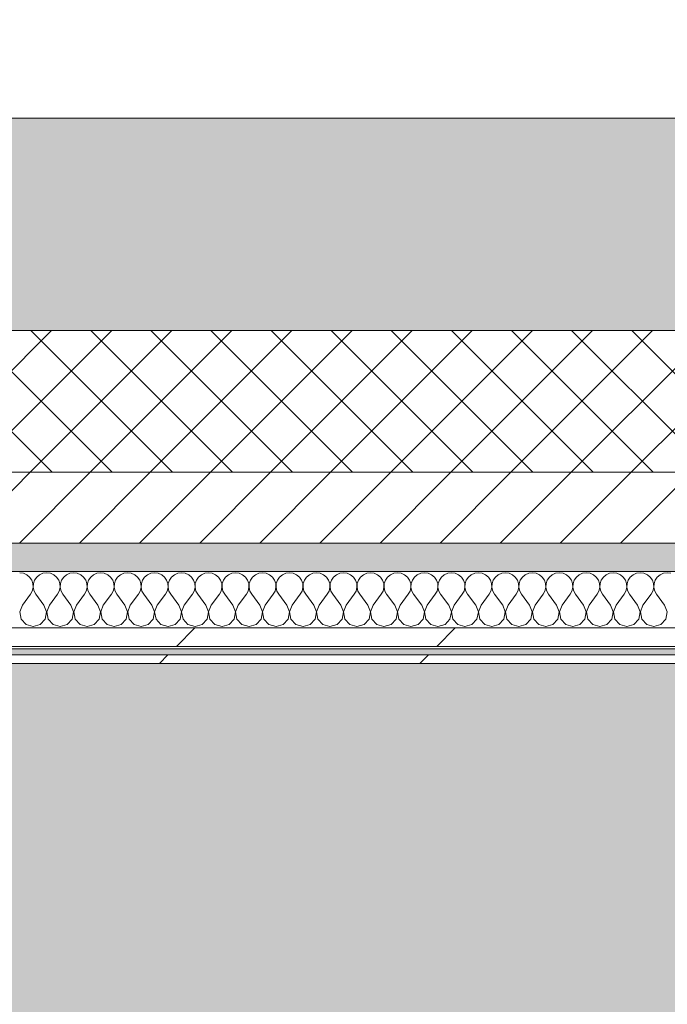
# Model space of a CAD drawing. Header units: millimetres. Extents: x -30280 to 19093, y -19284 to 4746.
# Tile 142 of 256: x -9010 to -8552, y -12645 to -11949. Entities that reach past the tile are written whole.
import ezdxf

# ---------------------------------------------------------------- set-up
doc = ezdxf.new("R2010")
doc.units = ezdxf.units.MM
doc.header["$MEASUREMENT"] = 0
doc.linetypes.add('Wipeout_Contour', pattern=[1000, 0, -1000])
for name, color, linetype in [('12_FAÇ_Façana', 7, 'Continuous'), ('Nuevo_07_CR_Cel Ras pladur', 7, 'Continuous'), ('Nuevo_08_E_Envans secs', 7, 'Continuous')]:
    doc.layers.add(name, color=color, linetype=linetype)
for name, color, linetype, lineweight, true_color in [('12_FAÇ_Façana_Pluma_Nº__102', 7, 'Continuous', 5, 0xcccccc), ('12_FAÇ_Façana_Pluma_Nº__174', 7, 'Continuous', 13, 0xe4ad2c), ('12_FAÇ_Façana_Pluma_Nº__176', 7, 'Continuous', 15, 0x93a0c6), ('Nuevo_07_CR_Cel Ras pladur_Pluma_Nº__102', 7, 'Continuous', 5, 0xcccccc), ('Nuevo_08_E_Envans secs_Pluma_Nº__102', 7, 'Continuous', 5, 0xcccccc), ('Nuevo_08_E_Envans secs_Pluma_Nº__171', 171, 'Continuous', 13, 0xaaaaff), ('Nuevo_08_E_Envans secs_Pluma_Nº__177', 7, 'Continuous', 15, 0xf7e046)]:
    doc.layers.add(name, color=color, linetype=linetype, lineweight=lineweight, true_color=true_color)
for name, color, linetype, lineweight in [('12_FAÇ_Façana_Pluma_Nº__2', 8, 'Continuous', 5), ('12_FAÇ_Façana_Pluma_Nº__7', 7, 'Continuous', 5), ('Nuevo_08_E_Envans secs_Pluma_Nº__1', 7, 'Continuous', 5)]:
    doc.layers.add(name, color=color, linetype=linetype, lineweight=lineweight)
pattern_1 = [(45, (0, 0), (-183.8478, 183.8478), [195, -65]), (45, (7e-14, 183.85), (-183.8478, 183.8478), [195, -65])]

# ---------------------------------------------------------------- blocks, each defined once
blk = doc.blocks.new('Forjado_1_1', base_point=(-28050.85, 1700.85))
at = {"layer": 'Nuevo_07_CR_Cel Ras pladur_Pluma_Nº__102', "linetype": 'Continuous', "lineweight": 0, "true_color": 0x333333}
h = blk.add_hatch(color=250, dxfattribs=at)
h.paths.add_polyline_path([(-28050.85, 1700.85), (-1702.11, 1700.85), (-1556.11, 1700.85), (-1556.11, -1703.98), (-1619.11, -1703.98), (-1619.11, -6940.7), (-1544.11, -6940.7), (-1544.11, -7505.7), (-1616.26, -7505.7), (-1616.05, -11923.98), (-1552.9, -11923.98), (-1552.9, -12503.98), (-2036.11, -12503.98), (-2036.11, -12340.7), (-6985.39, -12340.7), (-6985.39, -12549.28), (-7491.4, -12549.28), (-7491.4, -12393.7), (-10655.85, -12393.7), (-10657.1, -13685.07), (-1603.63, -13694.56), (-1609.23, -16937.98), (375.89, -16937.98), (375.89, -16738.98), (1128.89, -16738.98), (1128.89, -17066.98), (2622.91, -17066.98), (5778.89, -17066.98), (5778.89, -16738.98), (6378.89, -16738.98), (6378.89, -12488.98), (5778.89, -12488.98), (5763.89, -12069.98), (3832.9, -12069.98), (2768.91, -12069.98), (2768.91, -12619.14), (2622.91, -12619.14), (2622.91, -12069.98), (843.89, -12069.98), (843.89, -12503.98), (363.89, -12503.98), (363.89, -11923.98), (6641.89, -11923.98), (6627.87, -9203.97), (6003.89, -9207.42), (6010.89, -7490.7), (5790.89, -7490.7), (5790.89, -6940.7), (6010.89, -6940.7), (6010.89, -1710.7), (5770.89, -1710.7), (5770.89, 3861.73), (-28038.85, 3861.73)])
h.paths.add_polyline_path([(7.39, -9099.15), (-1192.61, -9099.15), (-1192.61, 1700.85), (7.39, 1700.85)], flags=0)
h.paths.add_polyline_path([(-1181.11, -11348.2), (-1181.11, -9848.2), (5718.89, -9848.2), (5718.89, -11348.2)], flags=0)
h.paths.add_polyline_path([(38, -16371.48), (-1162, -16371.48), (-1162, -12771.48), (38, -12771.48)], flags=0)
h.paths.add_polyline_path([(2309.36, -16371.48), (1109.36, -16371.48), (1109.36, -12771.48), (2309.36, -12771.48)], flags=0)
h.paths.add_polyline_path([(2226.83, -8799.15), (2226.83, 1400.85), (3726.83, 1400.85), (3726.83, -8799.15)], flags=0)
h.paths.add_polyline_path([(3832.9, -12471.48), (5032.9, -12471.48), (5032.9, -16671.48), (3832.9, -16671.48)], flags=0)
at = {"layer": 'Nuevo_07_CR_Cel Ras pladur_Pluma_Nº__102', "color": 254, "linetype": 'Continuous', "lineweight": 5, "true_color": 0xcccccc, "flags": 128}
blk.add_lwpolyline([(1128.89, -16738.98), (375.89, -16738.98), (375.89, -16937.98), (-1609.23, -16937.98), (-1603.63, -13694.56), (-10657.1, -13685.07), (-10655.85, -12393.7), (-7491.4, -12393.7), (-7491.4, -12549.28), (-6985.39, -12549.28), (-6985.39, -12340.7), (-2036.11, -12340.7), (-2036.11, -12503.98), (-1552.9, -12503.98), (-1552.9, -11923.98), (-1616.05, -11923.98), (-1616.26, -7505.7)], dxfattribs=at)
blk = doc.blocks.new('Muro_22_1', base_point=(-7036.11, -12338.98))
at = {"layer": '12_FAÇ_Façana_Pluma_Nº__102', "linetype": 'Continuous', "lineweight": 0, "true_color": 0xe5e5e5}
blk.add_hatch(color=254, dxfattribs=at).paths.add_polyline_path([(-10997.42, -12018.98), (-10997.42, -12168.98), (-7450.39, -12168.98), (-7450.39, -12094.56), (-7050.39, -12094.56), (-7050.39, -12168.98), (-7036.11, -12168.98), (-7036.11, -12018.98)])
at = {"layer": '12_FAÇ_Façana_Pluma_Nº__174', "linetype": 'Continuous', "lineweight": 13, "true_color": 0xe4ad2c}
h = blk.add_hatch(dxfattribs=at)
h.set_pattern_fill('SATE_Aislamiento_0001', color=42, style=0, pattern_type=2)
h.set_pattern_definition([(45, (0, 0), (-21.213203, 21.213203), []), (135, (0, 0), (21.213203, 21.213203), [])])
h.paths.add_polyline_path([(-10997.42, -12268.98), (-7450.39, -12268.98), (-7450.39, -12168.98), (-10997.42, -12168.98)])
at = {"layer": '12_FAÇ_Façana_Pluma_Nº__176', "linetype": 'Continuous', "lineweight": 0, "true_color": 0x495063}
blk.add_hatch(color=251, dxfattribs=at).paths.add_polyline_path([(-7490.39, -12318.98), (-10997.42, -12318.98), (-10997.42, -12338.98), (-7490.39, -12338.98)])
at = {"layer": '12_FAÇ_Façana_Pluma_Nº__2', "linetype": 'Continuous', "lineweight": 5}
h = blk.add_hatch(dxfattribs=at)
h.set_pattern_fill('Ceramic_0001', color=8, style=0, pattern_type=2)
h.set_pattern_definition([(45, (0, 0), (-21.213203, 21.213203), [])])
h.paths.add_polyline_path([(-7490.39, -12268.98), (-10997.42, -12268.98), (-10997.42, -12318.98), (-7490.39, -12318.98)])
at = {"layer": '12_FAÇ_Façana_Pluma_Nº__7', "color": 7, "linetype": 'Continuous', "lineweight": 5}
for p, q in [((-10997.42, -12168.98), (-7450.39, -12168.98)), ((-10997.42, -12268.98), (-7490.39, -12268.98)), ((-10997.42, -12318.98), (-7490.39, -12318.98))]:
    blk.add_line(p, q, dxfattribs=at)
at = {"layer": '12_FAÇ_Façana_Pluma_Nº__7', "color": 7, "linetype": 'Continuous', "lineweight": 5, "flags": 128}
for points in [[(-7036.11, -12018.98), (-10997.42, -12018.98)], [(-10997.42, -12338.98), (-7490.39, -12338.98)]]:
    blk.add_lwpolyline(points, dxfattribs=at)
blk = doc.blocks.new('*X710')
at = {"layer": 'Nuevo_08_E_Envans secs_Pluma_Nº__102', "color": 254, "linetype": 'Continuous', "lineweight": 5, "true_color": 0xcccccc}
for p, q in [((-9006.92, -12340.29), (-9009.52, -12339.93)), ((-9004.52, -12341.35), (-9006.92, -12340.29)), ((-9002.49, -12343.03), (-9004.52, -12341.35)), ((-9001.01, -12345.19), (-9002.49, -12343.03)), ((-8997.51, -12343.03), (-8998.99, -12345.19)), ((-8995.48, -12341.35), (-8997.51, -12343.03)), ((-8993.08, -12340.29), (-8995.48, -12341.35)), ((-8990.48, -12339.93), (-8993.08, -12340.29)), ((-8987.87, -12340.29), (-8990.48, -12339.93)), ((-8985.47, -12341.35), (-8987.87, -12340.29)), ((-8983.45, -12343.03), (-8985.47, -12341.35)), ((-8981.96, -12345.19), (-8983.45, -12343.03)), ((-8978.46, -12343.03), (-8979.95, -12345.19)), ((-8976.44, -12341.35), (-8978.46, -12343.03)), ((-8974.03, -12340.29), (-8976.44, -12341.35)), ((-8971.43, -12339.93), (-8974.03, -12340.29)), ((-8968.83, -12340.29), (-8971.43, -12339.93)), ((-8966.42, -12341.35), (-8968.83, -12340.29)), ((-8964.4, -12343.03), (-8966.42, -12341.35)), ((-8962.91, -12345.19), (-8964.4, -12343.03)), ((-8959.41, -12343.03), (-8960.9, -12345.19)), ((-8957.39, -12341.35), (-8959.41, -12343.03)), ((-8954.98, -12340.29), (-8957.39, -12341.35)), ((-8952.38, -12339.93), (-8954.98, -12340.29)), ((-8949.78, -12340.29), (-8952.38, -12339.93)), ((-8947.37, -12341.35), (-8949.78, -12340.29)), ((-8945.35, -12343.03), (-8947.37, -12341.35)), ((-8943.86, -12345.19), (-8945.35, -12343.03)), ((-8940.36, -12343.03), (-8941.85, -12345.19)), ((-8938.34, -12341.35), (-8940.36, -12343.03)), ((-8935.94, -12340.29), (-8938.34, -12341.35)), ((-8933.33, -12339.93), (-8935.94, -12340.29)), ((-8930.73, -12340.29), (-8933.33, -12339.93)), ((-8928.33, -12341.35), (-8930.73, -12340.29)), ((-8926.3, -12343.03), (-8928.33, -12341.35)), ((-8924.81, -12345.19), (-8926.3, -12343.03)), ((-8921.32, -12343.03), (-8922.8, -12345.19)), ((-8919.29, -12341.35), (-8921.32, -12343.03)), ((-8916.89, -12340.29), (-8919.29, -12341.35)), ((-8914.29, -12339.93), (-8916.89, -12340.29)), ((-8911.68, -12340.29), (-8914.29, -12339.93)), ((-8909.28, -12341.35), (-8911.68, -12340.29)), ((-8907.26, -12343.03), (-8909.28, -12341.35)), ((-8905.77, -12345.19), (-8907.26, -12343.03)), ((-8902.27, -12343.03), (-8903.76, -12345.19)), ((-8900.25, -12341.35), (-8902.27, -12343.03)), ((-8897.84, -12340.29), (-8900.25, -12341.35)), ((-8895.24, -12339.93), (-8897.84, -12340.29)), ((-8892.64, -12340.29), (-8895.24, -12339.93)), ((-8890.23, -12341.35), (-8892.64, -12340.29)), ((-8888.21, -12343.03), (-8890.23, -12341.35)), ((-8886.72, -12345.19), (-8888.21, -12343.03)), ((-8883.22, -12343.03), (-8884.71, -12345.19)), ((-8881.2, -12341.35), (-8883.22, -12343.03)), ((-8878.79, -12340.29), (-8881.2, -12341.35)), ((-8876.19, -12339.93), (-8878.79, -12340.29)), ((-8873.59, -12340.29), (-8876.19, -12339.93)), ((-8871.18, -12341.35), (-8873.59, -12340.29)), ((-8869.16, -12343.03), (-8871.18, -12341.35)), ((-8867.67, -12345.19), (-8869.16, -12343.03)), ((-8864.17, -12343.03), (-8865.66, -12345.19)), ((-8862.15, -12341.35), (-8864.17, -12343.03)), ((-8859.75, -12340.29), (-8862.15, -12341.35)), ((-8857.14, -12339.93), (-8859.75, -12340.29)), ((-8854.54, -12340.29), (-8857.14, -12339.93)), ((-8852.14, -12341.35), (-8854.54, -12340.29)), ((-8850.11, -12343.03), (-8852.14, -12341.35)), ((-8848.62, -12345.19), (-8850.11, -12343.03)), ((-8845.13, -12343.03), (-8846.61, -12345.19)), ((-8843.1, -12341.35), (-8845.13, -12343.03)), ((-8840.7, -12340.29), (-8843.1, -12341.35)), ((-8838.1, -12339.93), (-8840.7, -12340.29)), ((-8835.49, -12340.29), (-8838.1, -12339.93)), ((-8833.09, -12341.35), (-8835.49, -12340.29)), ((-8831.06, -12343.03), (-8833.09, -12341.35)), ((-8829.58, -12345.19), (-8831.06, -12343.03)), ((-8826.08, -12343.03), (-8827.57, -12345.19)), ((-8824.05, -12341.35), (-8826.08, -12343.03)), ((-8821.65, -12340.29), (-8824.05, -12341.35)), ((-8819.05, -12339.93), (-8821.65, -12340.29)), ((-8816.45, -12340.29), (-8819.05, -12339.93)), ((-8814.04, -12341.35), (-8816.45, -12340.29)), ((-8812.02, -12343.03), (-8814.04, -12341.35)), ((-8810.53, -12345.19), (-8812.02, -12343.03)), ((-8807.03, -12343.03), (-8808.52, -12345.19)), ((-8805.01, -12341.35), (-8807.03, -12343.03)), ((-8802.6, -12340.29), (-8805.01, -12341.35)), ((-8800, -12339.93), (-8802.6, -12340.29)), ((-8797.4, -12340.29), (-8800, -12339.93)), ((-8794.99, -12341.35), (-8797.4, -12340.29)), ((-8792.97, -12343.03), (-8794.99, -12341.35)), ((-8791.48, -12345.19), (-8792.97, -12343.03)), ((-8787.98, -12343.03), (-8789.47, -12345.19)), ((-8785.96, -12341.35), (-8787.98, -12343.03)), ((-8783.55, -12340.29), (-8785.96, -12341.35)), ((-8780.95, -12339.93), (-8783.55, -12340.29)), ((-8778.35, -12340.29), (-8780.95, -12339.93)), ((-8775.95, -12341.35), (-8778.35, -12340.29)), ((-8773.92, -12343.03), (-8775.95, -12341.35)), ((-8772.43, -12345.19), (-8773.92, -12343.03)), ((-8768.94, -12343.03), (-8770.42, -12345.19)), ((-8766.91, -12341.35), (-8768.94, -12343.03)), ((-8764.51, -12340.29), (-8766.91, -12341.35)), ((-8761.9, -12339.93), (-8764.51, -12340.29)), ((-8759.3, -12340.29), (-8761.9, -12339.93)), ((-8756.9, -12341.35), (-8759.3, -12340.29)), ((-8754.87, -12343.03), (-8756.9, -12341.35)), ((-8753.39, -12345.19), (-8754.87, -12343.03)), ((-8749.89, -12343.03), (-8751.38, -12345.19)), ((-8747.86, -12341.35), (-8749.89, -12343.03)), ((-8745.46, -12340.29), (-8747.86, -12341.35)), ((-8742.86, -12339.93), (-8745.46, -12340.29)), ((-8740.25, -12340.29), (-8742.86, -12339.93)), ((-8737.85, -12341.35), (-8740.25, -12340.29)), ((-8735.83, -12343.03), (-8737.85, -12341.35)), ((-8734.34, -12345.19), (-8735.83, -12343.03)), ((-8730.84, -12343.03), (-8732.33, -12345.19)), ((-8728.82, -12341.35), (-8730.84, -12343.03)), ((-8726.41, -12340.29), (-8728.82, -12341.35)), ((-8723.81, -12339.93), (-8726.41, -12340.29)), ((-8721.21, -12340.29), (-8723.81, -12339.93)), ((-8718.8, -12341.35), (-8721.21, -12340.29)), ((-8716.78, -12343.03), (-8718.8, -12341.35)), ((-8715.29, -12345.19), (-8716.78, -12343.03)), ((-8711.79, -12343.03), (-8713.28, -12345.19)), ((-8709.77, -12341.35), (-8711.79, -12343.03)), ((-8707.36, -12340.29), (-8709.77, -12341.35)), ((-8704.76, -12339.93), (-8707.36, -12340.29)), ((-8702.16, -12340.29), (-8704.76, -12339.93)), ((-8699.75, -12341.35), (-8702.16, -12340.29)), ((-8697.73, -12343.03), (-8699.75, -12341.35)), ((-8696.24, -12345.19), (-8697.73, -12343.03)), ((-8692.74, -12343.03), (-8694.23, -12345.19)), ((-8690.72, -12341.35), (-8692.74, -12343.03)), ((-8688.32, -12340.29), (-8690.72, -12341.35)), ((-8685.71, -12339.93), (-8688.32, -12340.29)), ((-8683.11, -12340.29), (-8685.71, -12339.93)), ((-8680.71, -12341.35), (-8683.11, -12340.29)), ((-8678.68, -12343.03), (-8680.71, -12341.35)), ((-8677.2, -12345.19), (-8678.68, -12343.03)), ((-8673.7, -12343.03), (-8675.19, -12345.19)), ((-8671.67, -12341.35), (-8673.7, -12343.03)), ((-8669.27, -12340.29), (-8671.67, -12341.35)), ((-8666.67, -12339.93), (-8669.27, -12340.29)), ((-8664.06, -12340.29), (-8666.67, -12339.93)), ((-8661.66, -12341.35), (-8664.06, -12340.29)), ((-8659.64, -12343.03), (-8661.66, -12341.35)), ((-8658.15, -12345.19), (-8659.64, -12343.03)), ((-8654.65, -12343.03), (-8656.14, -12345.19)), ((-8652.63, -12341.35), (-8654.65, -12343.03)), ((-8650.22, -12340.29), (-8652.63, -12341.35)), ((-8647.62, -12339.93), (-8650.22, -12340.29)), ((-8645.02, -12340.29), (-8647.62, -12339.93)), ((-8642.61, -12341.35), (-8645.02, -12340.29)), ((-8640.59, -12343.03), (-8642.61, -12341.35)), ((-8639.1, -12345.19), (-8640.59, -12343.03)), ((-8635.6, -12343.03), (-8637.09, -12345.19)), ((-8633.58, -12341.35), (-8635.6, -12343.03)), ((-8631.17, -12340.29), (-8633.58, -12341.35)), ((-8628.57, -12339.93), (-8631.17, -12340.29)), ((-8625.97, -12340.29), (-8628.57, -12339.93)), ((-8623.56, -12341.35), (-8625.97, -12340.29)), ((-8621.54, -12343.03), (-8623.56, -12341.35)), ((-8620.05, -12345.19), (-8621.54, -12343.03)), ((-8616.55, -12343.03), (-8618.04, -12345.19)), ((-8614.53, -12341.35), (-8616.55, -12343.03)), ((-8612.13, -12340.29), (-8614.53, -12341.35)), ((-8609.52, -12339.93), (-8612.13, -12340.29)), ((-8606.92, -12340.29), (-8609.52, -12339.93)), ((-8604.52, -12341.35), (-8606.92, -12340.29)), ((-8602.49, -12343.03), (-8604.52, -12341.35)), ((-8601.01, -12345.19), (-8602.49, -12343.03)), ((-8597.51, -12343.03), (-8598.99, -12345.19)), ((-8595.48, -12341.35), (-8597.51, -12343.03)), ((-8593.08, -12340.29), (-8595.48, -12341.35)), ((-8590.48, -12339.93), (-8593.08, -12340.29)), ((-8587.87, -12340.29), (-8590.48, -12339.93)), ((-8585.47, -12341.35), (-8587.87, -12340.29)), ((-8583.45, -12343.03), (-8585.47, -12341.35)), ((-8581.96, -12345.19), (-8583.45, -12343.03)), ((-8578.46, -12343.03), (-8579.95, -12345.19)), ((-8576.44, -12341.35), (-8578.46, -12343.03)), ((-8574.03, -12340.29), (-8576.44, -12341.35)), ((-8571.43, -12339.93), (-8574.03, -12340.29)), ((-8568.83, -12340.29), (-8571.43, -12339.93)), ((-8566.42, -12341.35), (-8568.83, -12340.29)), ((-8564.4, -12343.03), (-8566.42, -12341.35)), ((-8562.91, -12345.19), (-8564.4, -12343.03)), ((-8559.41, -12343.03), (-8560.9, -12345.19)), ((-8557.39, -12341.35), (-8559.41, -12343.03)), ((-8554.98, -12340.29), (-8557.39, -12341.35)), ((-8552.38, -12339.93), (-8554.98, -12340.29)), ((-8549.78, -12340.29), (-8552.38, -12339.93)), ((-9000.17, -12347.68), (-9001.01, -12345.19)), ((-9000.63, -12352.87), (-9000.04, -12350.31)), ((-9000.04, -12350.31), (-9000.17, -12347.68)), ((-8999.83, -12347.68), (-8999.96, -12350.31)), ((-8999.96, -12350.31), (-8999.37, -12352.87)), ((-8998.99, -12345.19), (-8999.83, -12347.68)), ((-8981.12, -12347.68), (-8981.96, -12345.19)), ((-8981.59, -12352.87), (-8980.99, -12350.31)), ((-8980.99, -12350.31), (-8981.12, -12347.68)), ((-8980.79, -12347.68), (-8980.91, -12350.31)), ((-8980.91, -12350.31), (-8980.32, -12352.87)), ((-8979.95, -12345.19), (-8980.79, -12347.68)), ((-8962.07, -12347.68), (-8962.91, -12345.19)), ((-8962.54, -12352.87), (-8961.94, -12350.31)), ((-8961.94, -12350.31), (-8962.07, -12347.68)), ((-8961.74, -12347.68), (-8961.87, -12350.31)), ((-8961.87, -12350.31), (-8961.27, -12352.87)), ((-8960.9, -12345.19), (-8961.74, -12347.68)), ((-8943.02, -12347.68), (-8943.86, -12345.19)), ((-8943.49, -12352.87), (-8942.9, -12350.31)), ((-8942.9, -12350.31), (-8943.02, -12347.68)), ((-8942.69, -12347.68), (-8942.82, -12350.31)), ((-8942.82, -12350.31), (-8942.22, -12352.87)), ((-8941.85, -12345.19), (-8942.69, -12347.68)), ((-8923.98, -12347.68), (-8924.81, -12345.19)), ((-8924.44, -12352.87), (-8923.85, -12350.31)), ((-8923.85, -12350.31), (-8923.98, -12347.68)), ((-8923.64, -12347.68), (-8923.77, -12350.31)), ((-8923.77, -12350.31), (-8923.18, -12352.87)), ((-8922.8, -12345.19), (-8923.64, -12347.68)), ((-8904.93, -12347.68), (-8905.77, -12345.19)), ((-8905.4, -12352.87), (-8904.8, -12350.31)), ((-8904.8, -12350.31), (-8904.93, -12347.68)), ((-8904.6, -12347.68), (-8904.72, -12350.31)), ((-8904.72, -12350.31), (-8904.13, -12352.87)), ((-8903.76, -12345.19), (-8904.6, -12347.68)), ((-8885.88, -12347.68), (-8886.72, -12345.19)), ((-8886.35, -12352.87), (-8885.75, -12350.31)), ((-8885.75, -12350.31), (-8885.88, -12347.68)), ((-8885.55, -12347.68), (-8885.68, -12350.31)), ((-8885.68, -12350.31), (-8885.08, -12352.87)), ((-8884.71, -12345.19), (-8885.55, -12347.68)), ((-8866.83, -12347.68), (-8867.67, -12345.19)), ((-8867.3, -12352.87), (-8866.71, -12350.31)), ((-8866.71, -12350.31), (-8866.83, -12347.68)), ((-8866.5, -12347.68), (-8866.63, -12350.31)), ((-8866.63, -12350.31), (-8866.03, -12352.87)), ((-8865.66, -12345.19), (-8866.5, -12347.68)), ((-8847.78, -12347.68), (-8848.62, -12345.19)), ((-8848.25, -12352.87), (-8847.66, -12350.31)), ((-8847.66, -12350.31), (-8847.78, -12347.68)), ((-8847.45, -12347.68), (-8847.58, -12350.31)), ((-8847.58, -12350.31), (-8846.99, -12352.87)), ((-8846.61, -12345.19), (-8847.45, -12347.68)), ((-8828.74, -12347.68), (-8829.58, -12345.19)), ((-8829.2, -12352.87), (-8828.61, -12350.31)), ((-8828.61, -12350.31), (-8828.74, -12347.68)), ((-8828.41, -12347.68), (-8828.53, -12350.31)), ((-8828.53, -12350.31), (-8827.94, -12352.87)), ((-8827.57, -12345.19), (-8828.41, -12347.68)), ((-8809.69, -12347.68), (-8810.53, -12345.19)), ((-8810.16, -12352.87), (-8809.56, -12350.31)), ((-8809.56, -12350.31), (-8809.69, -12347.68)), ((-8809.36, -12347.68), (-8809.49, -12350.31)), ((-8809.49, -12350.31), (-8808.89, -12352.87)), ((-8808.52, -12345.19), (-8809.36, -12347.68)), ((-8790.64, -12347.68), (-8791.48, -12345.19)), ((-8791.11, -12352.87), (-8790.51, -12350.31)), ((-8790.51, -12350.31), (-8790.64, -12347.68)), ((-8790.31, -12347.68), (-8790.44, -12350.31)), ((-8790.44, -12350.31), (-8789.84, -12352.87)), ((-8789.47, -12345.19), (-8790.31, -12347.68)), ((-8771.59, -12347.68), (-8772.43, -12345.19)), ((-8772.06, -12352.87), (-8771.47, -12350.31)), ((-8771.47, -12350.31), (-8771.59, -12347.68)), ((-8771.26, -12347.68), (-8771.39, -12350.31)), ((-8771.39, -12350.31), (-8770.8, -12352.87)), ((-8770.42, -12345.19), (-8771.26, -12347.68)), ((-8752.55, -12347.68), (-8753.39, -12345.19)), ((-8753.01, -12352.87), (-8752.42, -12350.31)), ((-8752.42, -12350.31), (-8752.55, -12347.68)), ((-8752.22, -12347.68), (-8752.34, -12350.31)), ((-8752.34, -12350.31), (-8751.75, -12352.87)), ((-8751.38, -12345.19), (-8752.22, -12347.68)), ((-8733.5, -12347.68), (-8734.34, -12345.19)), ((-8733.97, -12352.87), (-8733.37, -12350.31)), ((-8733.37, -12350.31), (-8733.5, -12347.68)), ((-8733.17, -12347.68), (-8733.29, -12350.31)), ((-8733.29, -12350.31), (-8732.7, -12352.87)), ((-8732.33, -12345.19), (-8733.17, -12347.68)), ((-8714.45, -12347.68), (-8715.29, -12345.19)), ((-8714.92, -12352.87), (-8714.32, -12350.31)), ((-8714.32, -12350.31), (-8714.45, -12347.68)), ((-8714.12, -12347.68), (-8714.25, -12350.31)), ((-8714.25, -12350.31), (-8713.65, -12352.87)), ((-8713.28, -12345.19), (-8714.12, -12347.68)), ((-8695.4, -12347.68), (-8696.24, -12345.19)), ((-8695.87, -12352.87), (-8695.28, -12350.31)), ((-8695.28, -12350.31), (-8695.4, -12347.68)), ((-8695.07, -12347.68), (-8695.2, -12350.31)), ((-8695.2, -12350.31), (-8694.6, -12352.87)), ((-8694.23, -12345.19), (-8695.07, -12347.68)), ((-8676.36, -12347.68), (-8677.2, -12345.19)), ((-8676.82, -12352.87), (-8676.23, -12350.31)), ((-8676.23, -12350.31), (-8676.36, -12347.68)), ((-8676.02, -12347.68), (-8676.15, -12350.31)), ((-8676.15, -12350.31), (-8675.56, -12352.87)), ((-8675.19, -12345.19), (-8676.02, -12347.68)), ((-8657.31, -12347.68), (-8658.15, -12345.19)), ((-8657.78, -12352.87), (-8657.18, -12350.31)), ((-8657.18, -12350.31), (-8657.31, -12347.68)), ((-8656.98, -12347.68), (-8657.1, -12350.31)), ((-8657.1, -12350.31), (-8656.51, -12352.87)), ((-8656.14, -12345.19), (-8656.98, -12347.68)), ((-8638.26, -12347.68), (-8639.1, -12345.19)), ((-8638.73, -12352.87), (-8638.13, -12350.31)), ((-8638.13, -12350.31), (-8638.26, -12347.68)), ((-8637.93, -12347.68), (-8638.06, -12350.31)), ((-8638.06, -12350.31), (-8637.46, -12352.87)), ((-8637.09, -12345.19), (-8637.93, -12347.68)), ((-8619.21, -12347.68), (-8620.05, -12345.19)), ((-8619.68, -12352.87), (-8619.09, -12350.31)), ((-8619.09, -12350.31), (-8619.21, -12347.68)), ((-8618.88, -12347.68), (-8619.01, -12350.31)), ((-8619.01, -12350.31), (-8618.41, -12352.87)), ((-8618.04, -12345.19), (-8618.88, -12347.68)), ((-8600.17, -12347.68), (-8601.01, -12345.19)), ((-8600.63, -12352.87), (-8600.04, -12350.31)), ((-8600.04, -12350.31), (-8600.17, -12347.68)), ((-8599.83, -12347.68), (-8599.96, -12350.31)), ((-8599.96, -12350.31), (-8599.37, -12352.87)), ((-8598.99, -12345.19), (-8599.83, -12347.68)), ((-8581.12, -12347.68), (-8581.96, -12345.19)), ((-8581.59, -12352.87), (-8580.99, -12350.31)), ((-8580.99, -12350.31), (-8581.12, -12347.68)), ((-8580.79, -12347.68), (-8580.91, -12350.31)), ((-8580.91, -12350.31), (-8580.32, -12352.87)), ((-8579.95, -12345.19), (-8580.79, -12347.68)), ((-8562.07, -12347.68), (-8562.91, -12345.19)), ((-8562.54, -12352.87), (-8561.94, -12350.31)), ((-8561.94, -12350.31), (-8562.07, -12347.68)), ((-8561.74, -12347.68), (-8561.87, -12350.31)), ((-8561.87, -12350.31), (-8561.27, -12352.87)), ((-8560.9, -12345.19), (-8561.74, -12347.68)), ((-9007.62, -12362.79), (-9001.9, -12355.17)), ((-9001.9, -12355.17), (-9000.63, -12352.87)), ((-8999.37, -12352.87), (-8998.1, -12355.17)), ((-8992.38, -12362.79), (-8998.1, -12355.17)), ((-8988.57, -12362.79), (-8982.86, -12355.17)), ((-8982.86, -12355.17), (-8981.59, -12352.87)), ((-8980.32, -12352.87), (-8979.05, -12355.17)), ((-8973.33, -12362.79), (-8979.05, -12355.17)), ((-8969.52, -12362.79), (-8963.81, -12355.17)), ((-8963.81, -12355.17), (-8962.54, -12352.87)), ((-8961.27, -12352.87), (-8960, -12355.17)), ((-8954.29, -12362.79), (-8960, -12355.17)), ((-8950.48, -12362.79), (-8944.76, -12355.17)), ((-8944.76, -12355.17), (-8943.49, -12352.87)), ((-8942.22, -12352.87), (-8940.95, -12355.17)), ((-8935.24, -12362.79), (-8940.95, -12355.17)), ((-8931.43, -12362.79), (-8925.71, -12355.17)), ((-8925.71, -12355.17), (-8924.44, -12352.87)), ((-8923.18, -12352.87), (-8921.9, -12355.17)), ((-8916.19, -12362.79), (-8921.9, -12355.17)), ((-8912.38, -12362.79), (-8906.67, -12355.17)), ((-8906.67, -12355.17), (-8905.4, -12352.87)), ((-8904.13, -12352.87), (-8902.86, -12355.17)), ((-8897.14, -12362.79), (-8902.86, -12355.17)), ((-8893.33, -12362.79), (-8887.62, -12355.17)), ((-8887.62, -12355.17), (-8886.35, -12352.87)), ((-8885.08, -12352.87), (-8883.81, -12355.17)), ((-8878.1, -12362.79), (-8883.81, -12355.17)), ((-8874.29, -12362.79), (-8868.57, -12355.17)), ((-8868.57, -12355.17), (-8867.3, -12352.87)), ((-8866.03, -12352.87), (-8864.76, -12355.17)), ((-8859.05, -12362.79), (-8864.76, -12355.17)), ((-8855.24, -12362.79), (-8849.52, -12355.17)), ((-8849.52, -12355.17), (-8848.25, -12352.87)), ((-8846.99, -12352.87), (-8845.71, -12355.17)), ((-8840, -12362.79), (-8845.71, -12355.17)), ((-8836.19, -12362.79), (-8830.48, -12355.17)), ((-8830.48, -12355.17), (-8829.2, -12352.87)), ((-8827.94, -12352.87), (-8826.67, -12355.17)), ((-8820.95, -12362.79), (-8826.67, -12355.17)), ((-8817.14, -12362.79), (-8811.43, -12355.17)), ((-8811.43, -12355.17), (-8810.16, -12352.87)), ((-8808.89, -12352.87), (-8807.62, -12355.17)), ((-8801.9, -12362.79), (-8807.62, -12355.17)), ((-8798.1, -12362.79), (-8792.38, -12355.17)), ((-8792.38, -12355.17), (-8791.11, -12352.87)), ((-8789.84, -12352.87), (-8788.57, -12355.17)), ((-8782.86, -12362.79), (-8788.57, -12355.17)), ((-8779.05, -12362.79), (-8773.33, -12355.17)), ((-8773.33, -12355.17), (-8772.06, -12352.87)), ((-8770.8, -12352.87), (-8769.52, -12355.17)), ((-8763.81, -12362.79), (-8769.52, -12355.17)), ((-8760, -12362.79), (-8754.29, -12355.17)), ((-8754.29, -12355.17), (-8753.01, -12352.87)), ((-8751.75, -12352.87), (-8750.48, -12355.17)), ((-8744.76, -12362.79), (-8750.48, -12355.17)), ((-8740.95, -12362.79), (-8735.24, -12355.17)), ((-8735.24, -12355.17), (-8733.97, -12352.87)), ((-8732.7, -12352.87), (-8731.43, -12355.17)), ((-8725.71, -12362.79), (-8731.43, -12355.17)), ((-8721.9, -12362.79), (-8716.19, -12355.17)), ((-8716.19, -12355.17), (-8714.92, -12352.87)), ((-8713.65, -12352.87), (-8712.38, -12355.17)), ((-8706.67, -12362.79), (-8712.38, -12355.17)), ((-8702.86, -12362.79), (-8697.14, -12355.17)), ((-8697.14, -12355.17), (-8695.87, -12352.87)), ((-8694.6, -12352.87), (-8693.33, -12355.17)), ((-8687.62, -12362.79), (-8693.33, -12355.17)), ((-8683.81, -12362.79), (-8678.1, -12355.17)), ((-8678.1, -12355.17), (-8676.82, -12352.87)), ((-8675.56, -12352.87), (-8674.29, -12355.17)), ((-8668.57, -12362.79), (-8674.29, -12355.17)), ((-8664.76, -12362.79), (-8659.05, -12355.17)), ((-8659.05, -12355.17), (-8657.78, -12352.87)), ((-8656.51, -12352.87), (-8655.24, -12355.17)), ((-8649.52, -12362.79), (-8655.24, -12355.17)), ((-8645.71, -12362.79), (-8640, -12355.17)), ((-8640, -12355.17), (-8638.73, -12352.87)), ((-8637.46, -12352.87), (-8636.19, -12355.17)), ((-8630.48, -12362.79), (-8636.19, -12355.17)), ((-8626.67, -12362.79), (-8620.95, -12355.17)), ((-8620.95, -12355.17), (-8619.68, -12352.87)), ((-8618.41, -12352.87), (-8617.14, -12355.17)), ((-8611.43, -12362.79), (-8617.14, -12355.17)), ((-8607.62, -12362.79), (-8601.9, -12355.17)), ((-8601.9, -12355.17), (-8600.63, -12352.87)), ((-8599.37, -12352.87), (-8598.1, -12355.17)), ((-8592.38, -12362.79), (-8598.1, -12355.17)), ((-8588.57, -12362.79), (-8582.86, -12355.17)), ((-8582.86, -12355.17), (-8581.59, -12352.87)), ((-8580.32, -12352.87), (-8579.05, -12355.17)), ((-8573.33, -12362.79), (-8579.05, -12355.17)), ((-8569.52, -12362.79), (-8563.81, -12355.17)), ((-8563.81, -12355.17), (-8562.54, -12352.87)), ((-8561.27, -12352.87), (-8560, -12355.17)), ((-8554.29, -12362.79), (-8560, -12355.17)), ((-9007.62, -12362.79), (-9009.49, -12367.64)), ((-8990.51, -12367.64), (-8992.38, -12362.79)), ((-8988.57, -12362.79), (-8990.44, -12367.64)), ((-8971.47, -12367.64), (-8973.33, -12362.79)), ((-8969.52, -12362.79), (-8971.39, -12367.64)), ((-8952.42, -12367.64), (-8954.29, -12362.79)), ((-8950.48, -12362.79), (-8952.34, -12367.64)), ((-8933.37, -12367.64), (-8935.24, -12362.79)), ((-8931.43, -12362.79), (-8933.29, -12367.64)), ((-8914.32, -12367.64), (-8916.19, -12362.79)), ((-8912.38, -12362.79), (-8914.25, -12367.64)), ((-8895.28, -12367.64), (-8897.14, -12362.79)), ((-8893.33, -12362.79), (-8895.2, -12367.64)), ((-8876.23, -12367.64), (-8878.1, -12362.79)), ((-8874.29, -12362.79), (-8876.15, -12367.64)), ((-8857.18, -12367.64), (-8859.05, -12362.79)), ((-8855.24, -12362.79), (-8857.1, -12367.64)), ((-8838.13, -12367.64), (-8840, -12362.79)), ((-8836.19, -12362.79), (-8838.06, -12367.64)), ((-8819.09, -12367.64), (-8820.95, -12362.79)), ((-8817.14, -12362.79), (-8819.01, -12367.64)), ((-8800.04, -12367.64), (-8801.9, -12362.79)), ((-8798.1, -12362.79), (-8799.96, -12367.64)), ((-8780.99, -12367.64), (-8782.86, -12362.79)), ((-8779.05, -12362.79), (-8780.91, -12367.64)), ((-8761.94, -12367.64), (-8763.81, -12362.79)), ((-8760, -12362.79), (-8761.87, -12367.64)), ((-8742.9, -12367.64), (-8744.76, -12362.79)), ((-8740.95, -12362.79), (-8742.82, -12367.64)), ((-8723.85, -12367.64), (-8725.71, -12362.79)), ((-8721.9, -12362.79), (-8723.77, -12367.64)), ((-8704.8, -12367.64), (-8706.67, -12362.79)), ((-8702.86, -12362.79), (-8704.72, -12367.64)), ((-8685.75, -12367.64), (-8687.62, -12362.79)), ((-8683.81, -12362.79), (-8685.68, -12367.64)), ((-8666.71, -12367.64), (-8668.57, -12362.79)), ((-8664.76, -12362.79), (-8666.63, -12367.64)), ((-8647.66, -12367.64), (-8649.52, -12362.79)), ((-8645.71, -12362.79), (-8647.58, -12367.64)), ((-8628.61, -12367.64), (-8630.48, -12362.79)), ((-8626.67, -12362.79), (-8628.53, -12367.64)), ((-8609.56, -12367.64), (-8611.43, -12362.79)), ((-8607.62, -12362.79), (-8609.49, -12367.64)), ((-8590.51, -12367.64), (-8592.38, -12362.79)), ((-8588.57, -12362.79), (-8590.44, -12367.64)), ((-8571.47, -12367.64), (-8573.33, -12362.79)), ((-8569.52, -12362.79), (-8571.39, -12367.64)), ((-8552.42, -12367.64), (-8554.29, -12362.79)), ((-9009.49, -12367.64), (-9008.52, -12372.76)), ((-8991.48, -12372.76), (-8990.51, -12367.64)), ((-8990.44, -12367.64), (-8989.47, -12372.76)), ((-8972.43, -12372.76), (-8971.47, -12367.64)), ((-8971.39, -12367.64), (-8970.42, -12372.76)), ((-8953.39, -12372.76), (-8952.42, -12367.64)), ((-8952.34, -12367.64), (-8951.38, -12372.76)), ((-8934.34, -12372.76), (-8933.37, -12367.64)), ((-8933.29, -12367.64), (-8932.33, -12372.76)), ((-8915.29, -12372.76), (-8914.32, -12367.64)), ((-8914.25, -12367.64), (-8913.28, -12372.76)), ((-8896.24, -12372.76), (-8895.28, -12367.64)), ((-8895.2, -12367.64), (-8894.23, -12372.76)), ((-8877.2, -12372.76), (-8876.23, -12367.64)), ((-8876.15, -12367.64), (-8875.19, -12372.76)), ((-8858.15, -12372.76), (-8857.18, -12367.64)), ((-8857.1, -12367.64), (-8856.14, -12372.76)), ((-8839.1, -12372.76), (-8838.13, -12367.64)), ((-8838.06, -12367.64), (-8837.09, -12372.76)), ((-8820.05, -12372.76), (-8819.09, -12367.64)), ((-8819.01, -12367.64), (-8818.04, -12372.76)), ((-8801.01, -12372.76), (-8800.04, -12367.64)), ((-8799.96, -12367.64), (-8798.99, -12372.76)), ((-8781.96, -12372.76), (-8780.99, -12367.64)), ((-8780.91, -12367.64), (-8779.95, -12372.76)), ((-8762.91, -12372.76), (-8761.94, -12367.64)), ((-8761.87, -12367.64), (-8760.9, -12372.76)), ((-8743.86, -12372.76), (-8742.9, -12367.64)), ((-8742.82, -12367.64), (-8741.85, -12372.76)), ((-8724.81, -12372.76), (-8723.85, -12367.64)), ((-8723.77, -12367.64), (-8722.8, -12372.76)), ((-8705.77, -12372.76), (-8704.8, -12367.64)), ((-8704.72, -12367.64), (-8703.76, -12372.76)), ((-8686.72, -12372.76), (-8685.75, -12367.64)), ((-8685.68, -12367.64), (-8684.71, -12372.76)), ((-8667.67, -12372.76), (-8666.71, -12367.64)), ((-8666.63, -12367.64), (-8665.66, -12372.76)), ((-8648.62, -12372.76), (-8647.66, -12367.64)), ((-8647.58, -12367.64), (-8646.61, -12372.76)), ((-8629.58, -12372.76), (-8628.61, -12367.64)), ((-8628.53, -12367.64), (-8627.57, -12372.76)), ((-8610.53, -12372.76), (-8609.56, -12367.64)), ((-8609.49, -12367.64), (-8608.52, -12372.76)), ((-8591.48, -12372.76), (-8590.51, -12367.64)), ((-8590.44, -12367.64), (-8589.47, -12372.76)), ((-8572.43, -12372.76), (-8571.47, -12367.64)), ((-8571.39, -12367.64), (-8570.42, -12372.76)), ((-8553.39, -12372.76), (-8552.42, -12367.64)), ((-9008.52, -12372.76), (-9005.01, -12376.6)), ((-9005.01, -12376.6), (-9000, -12378.02)), ((-9000, -12378.02), (-8994.99, -12376.6)), ((-8994.99, -12376.6), (-8991.48, -12372.76)), ((-8989.47, -12372.76), (-8985.96, -12376.6)), ((-8985.96, -12376.6), (-8980.95, -12378.02)), ((-8980.95, -12378.02), (-8975.95, -12376.6)), ((-8975.95, -12376.6), (-8972.43, -12372.76)), ((-8970.42, -12372.76), (-8966.91, -12376.6)), ((-8966.91, -12376.6), (-8961.9, -12378.02)), ((-8961.9, -12378.02), (-8956.9, -12376.6)), ((-8956.9, -12376.6), (-8953.39, -12372.76)), ((-8951.38, -12372.76), (-8947.86, -12376.6)), ((-8947.86, -12376.6), (-8942.86, -12378.02)), ((-8942.86, -12378.02), (-8937.85, -12376.6)), ((-8937.85, -12376.6), (-8934.34, -12372.76)), ((-8932.33, -12372.76), (-8928.82, -12376.6)), ((-8928.82, -12376.6), (-8923.81, -12378.02)), ((-8923.81, -12378.02), (-8918.8, -12376.6)), ((-8918.8, -12376.6), (-8915.29, -12372.76)), ((-8913.28, -12372.76), (-8909.77, -12376.6)), ((-8909.77, -12376.6), (-8904.76, -12378.02)), ((-8904.76, -12378.02), (-8899.75, -12376.6)), ((-8899.75, -12376.6), (-8896.24, -12372.76)), ((-8894.23, -12372.76), (-8890.72, -12376.6)), ((-8890.72, -12376.6), (-8885.71, -12378.02)), ((-8885.71, -12378.02), (-8880.71, -12376.6)), ((-8880.71, -12376.6), (-8877.2, -12372.76)), ((-8875.19, -12372.76), (-8871.67, -12376.6)), ((-8871.67, -12376.6), (-8866.67, -12378.02)), ((-8866.67, -12378.02), (-8861.66, -12376.6)), ((-8861.66, -12376.6), (-8858.15, -12372.76)), ((-8856.14, -12372.76), (-8852.63, -12376.6)), ((-8852.63, -12376.6), (-8847.62, -12378.02)), ((-8847.62, -12378.02), (-8842.61, -12376.6)), ((-8842.61, -12376.6), (-8839.1, -12372.76)), ((-8837.09, -12372.76), (-8833.58, -12376.6)), ((-8833.58, -12376.6), (-8828.57, -12378.02)), ((-8828.57, -12378.02), (-8823.56, -12376.6)), ((-8823.56, -12376.6), (-8820.05, -12372.76)), ((-8818.04, -12372.76), (-8814.53, -12376.6)), ((-8814.53, -12376.6), (-8809.52, -12378.02)), ((-8809.52, -12378.02), (-8804.52, -12376.6)), ((-8804.52, -12376.6), (-8801.01, -12372.76)), ((-8798.99, -12372.76), (-8795.48, -12376.6)), ((-8795.48, -12376.6), (-8790.48, -12378.02)), ((-8790.48, -12378.02), (-8785.47, -12376.6)), ((-8785.47, -12376.6), (-8781.96, -12372.76)), ((-8779.95, -12372.76), (-8776.44, -12376.6)), ((-8776.44, -12376.6), (-8771.43, -12378.02)), ((-8771.43, -12378.02), (-8766.42, -12376.6)), ((-8766.42, -12376.6), (-8762.91, -12372.76)), ((-8760.9, -12372.76), (-8757.39, -12376.6)), ((-8757.39, -12376.6), (-8752.38, -12378.02)), ((-8752.38, -12378.02), (-8747.37, -12376.6)), ((-8747.37, -12376.6), (-8743.86, -12372.76)), ((-8741.85, -12372.76), (-8738.34, -12376.6)), ((-8738.34, -12376.6), (-8733.33, -12378.02)), ((-8733.33, -12378.02), (-8728.33, -12376.6)), ((-8728.33, -12376.6), (-8724.81, -12372.76)), ((-8722.8, -12372.76), (-8719.29, -12376.6)), ((-8719.29, -12376.6), (-8714.29, -12378.02)), ((-8714.29, -12378.02), (-8709.28, -12376.6)), ((-8709.28, -12376.6), (-8705.77, -12372.76)), ((-8703.76, -12372.76), (-8700.25, -12376.6)), ((-8700.25, -12376.6), (-8695.24, -12378.02)), ((-8695.24, -12378.02), (-8690.23, -12376.6)), ((-8690.23, -12376.6), (-8686.72, -12372.76)), ((-8684.71, -12372.76), (-8681.2, -12376.6)), ((-8681.2, -12376.6), (-8676.19, -12378.02)), ((-8676.19, -12378.02), (-8671.18, -12376.6)), ((-8671.18, -12376.6), (-8667.67, -12372.76)), ((-8665.66, -12372.76), (-8662.15, -12376.6)), ((-8662.15, -12376.6), (-8657.14, -12378.02)), ((-8657.14, -12378.02), (-8652.14, -12376.6)), ((-8652.14, -12376.6), (-8648.62, -12372.76)), ((-8646.61, -12372.76), (-8643.1, -12376.6)), ((-8643.1, -12376.6), (-8638.1, -12378.02)), ((-8638.1, -12378.02), (-8633.09, -12376.6)), ((-8633.09, -12376.6), (-8629.58, -12372.76)), ((-8627.57, -12372.76), (-8624.05, -12376.6)), ((-8624.05, -12376.6), (-8619.05, -12378.02)), ((-8619.05, -12378.02), (-8614.04, -12376.6)), ((-8614.04, -12376.6), (-8610.53, -12372.76)), ((-8608.52, -12372.76), (-8605.01, -12376.6)), ((-8605.01, -12376.6), (-8600, -12378.02)), ((-8600, -12378.02), (-8594.99, -12376.6)), ((-8594.99, -12376.6), (-8591.48, -12372.76)), ((-8589.47, -12372.76), (-8585.96, -12376.6)), ((-8585.96, -12376.6), (-8580.95, -12378.02)), ((-8580.95, -12378.02), (-8575.95, -12376.6)), ((-8575.95, -12376.6), (-8572.43, -12372.76)), ((-8570.42, -12372.76), (-8566.91, -12376.6)), ((-8566.91, -12376.6), (-8561.9, -12378.02)), ((-8561.9, -12378.02), (-8556.9, -12376.6)), ((-8556.9, -12376.6), (-8553.39, -12372.76))]:
    blk.add_line(p, q, dxfattribs=at)
blk = doc.blocks.new('Muro_109_1', base_point=(-10638, -12403.98))
at = {"layer": 'Nuevo_08_E_Envans secs_Pluma_Nº__1', "color": 7, "linetype": 'Continuous', "lineweight": 5, "flags": 128}
blk.add_lwpolyline([(-7490.39, -12338.98), (-10675.9, -12338.98)], dxfattribs=at)
at = {"color": 254, "linetype": 'Wipeout_Contour', "lineweight": 0, "ltscale": 61631.376867}
blk.add_wipeout([(-7503.39, -12378.98), (-10649.96, -12378.98), (-10649.98, -12391.98), (-7503.39, -12391.98)], dxfattribs=at).dxf.layer = 'Nuevo_08_E_Envans secs'
at = {"color": 254, "linetype": 'Wipeout_Contour', "lineweight": 0, "ltscale": 61678.236318}
blk.add_wipeout([(-7515.39, -12397.98), (-10637.99, -12397.98), (-10638, -12403.98), (-7515.39, -12403.98)], dxfattribs=at).dxf.layer = 'Nuevo_08_E_Envans secs'
at = {"layer": 'Nuevo_08_E_Envans secs_Pluma_Nº__171', "linetype": 'Continuous', "lineweight": 13, "true_color": 0xaaaaff}
h = blk.add_hatch(dxfattribs=at)
h.set_pattern_fill('Panellat_HPL_0001', color=161, style=0, pattern_type=2)
h.set_pattern_definition(pattern_1)
h.paths.add_polyline_path([(-7515.39, -12397.98), (-10637.99, -12397.98), (-10638, -12403.98), (-7515.39, -12403.98)])
at = {"layer": 'Nuevo_08_E_Envans secs_Pluma_Nº__177', "linetype": 'Continuous', "lineweight": 15, "true_color": 0xf7e046}
h = blk.add_hatch(dxfattribs=at)
h.set_pattern_fill('Panellat_HPL_0001', color=53, style=0, pattern_type=2)
h.set_pattern_definition(pattern_1)
h.paths.add_polyline_path([(-7503.39, -12378.98), (-10649.96, -12378.98), (-10649.98, -12391.98), (-7503.39, -12391.98)])
at = {"layer": 'Nuevo_08_E_Envans secs_Pluma_Nº__1', "color": 7, "linetype": 'Continuous', "lineweight": 5}
for p, q in [((-10662.96, -12378.98), (-7490.39, -12378.98)), ((-10649.98, -12391.98), (-7503.39, -12391.98)), ((-10643.99, -12397.98), (-7509.39, -12397.98))]:
    blk.add_line(p, q, dxfattribs=at)
at = {"layer": 'Nuevo_08_E_Envans secs_Pluma_Nº__1', "color": 7, "linetype": 'Continuous', "lineweight": 5, "flags": 128}
blk.add_lwpolyline([(-10638, -12403.98), (-7515.39, -12403.98)], dxfattribs=at)
at = {"layer": 'Nuevo_08_E_Envans secs', "color": 7, "lineweight": 20}
blk.add_blockref('*X710', (0, 0), dxfattribs=at)

msp = doc.modelspace()

# ---------------------------------------------------------------- block references
at = {"layer": '12_FAÇ_Façana', "color": 7, "lineweight": 20}
msp.add_blockref('Muro_22_1', (-7036.11, -12338.98), dxfattribs=at)
at = {"layer": 'Nuevo_07_CR_Cel Ras pladur', "color": 254, "linetype": 'Continuous', "lineweight": 5, "true_color": 0xcccccc}
msp.add_blockref('Forjado_1_1', (-28050.85, 1700.85), dxfattribs=at)

# ---------------------------------------------------------------- next in the draw order: block references
at = {"layer": 'Nuevo_08_E_Envans secs', "color": 7, "lineweight": 20}
msp.add_blockref('Muro_109_1', (-10638, -12403.98), dxfattribs=at)

doc.saveas('drawing.dxf')
